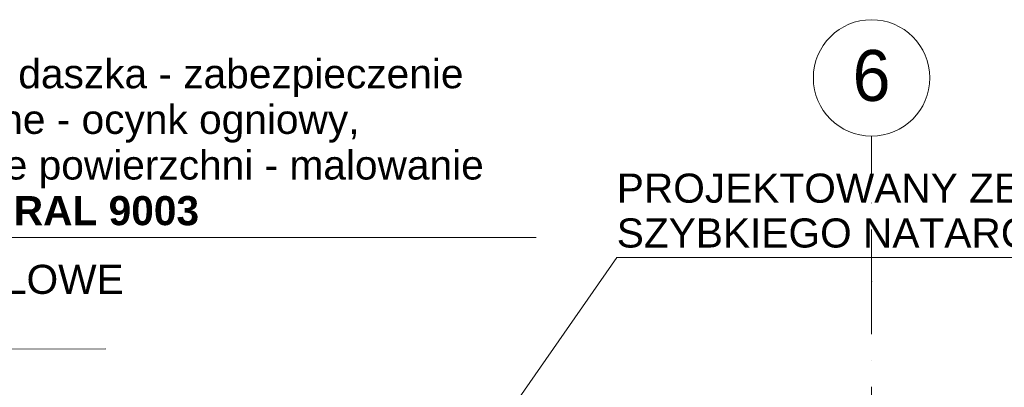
# Model space of a CAD drawing. Header units: centimetres. Extents: x -5472 to 10427, y -400 to 1902.
# Tile 90 of 91: x -4124 to -3447, y 1527 to 1780. Entities that reach past the tile are written whole.
import ezdxf
from ezdxf.enums import TextEntityAlignment as Align

# ---------------------------------------------------------------- set-up
doc = ezdxf.new("R2010")
doc.units = ezdxf.units.CM
doc.header["$LTSCALE"] = 0.1
doc.header["$MEASUREMENT"] = 0
doc.linetypes.add('Kropki i Kreski', pattern=[720, 360, -180, 0, -180])
doc.layers.add('3_opisy.K_IR', color=7, linetype='Continuous')
doc.layers.add('4_osie.ISTN', color=7, linetype='Continuous')
doc.styles.add('GENERATED_STYLE_1', font='txt')

# ---------------------------------------------------------------- blocks, each defined once
blk = doc.blocks.new('Standardowy znacznik osi[1]_1', base_point=(-3538.63, 1700))
at = {"layer": '4_osie.ISTN', "color": 252, "linetype": 'Kropki i Kreski', "lineweight": 15}
for q in [(-3538.63, 1700), (-3538.63, -300)]:
    blk.add_line((-3538.63, 1600), q, dxfattribs=at)
at = {"layer": '4_osie.ISTN', "color": 252, "linetype": 'Continuous', "lineweight": 0}
blk.add_circle((-3538.63, 1740), 40, dxfattribs=at)
at = {"layer": '4_osie.ISTN', "color": 252, "linetype": 'Kropki i Kreski', "lineweight": 15}
blk.add_point((-3538.63, 1600), dxfattribs=at)
blk.add_point((-3538.63, 1600), dxfattribs=at)
at = {"layer": '4_osie.ISTN', "color": 252, "lineweight": 0, "style": 'GENERATED_STYLE_1'}
blk.add_attdef('AC_MarkerText_1', text='', height=35, rotation=360, dxfattribs=at).set_placement((-3538.63, 1741.71), align=Align.MIDDLE_CENTER)
blk = doc.blocks.new('Polilinia_3_1', base_point=(-3365.18, 1616.7))
at = {"layer": '3_opisy.K_IR', "linetype": 'Continuous', "lineweight": 0, "true_color": 0x000000}
blk.add_hatch(color=18, dxfattribs=at).paths.add_polyline_path([(-3821.97, 1461.19), (-3799.83, 1479.87), (-3812.14, 1488.44)])
at = {"layer": '3_opisy.K_IR', "color": 7, "linetype": 'Continuous', "lineweight": 15}
for p, q in [((-3821.97, 1461.19), (-3812.14, 1488.44)), ((-3812.14, 1488.44), (-3799.83, 1479.87)), ((-3821.97, 1461.19), (-3799.83, 1479.87))]:
    blk.add_line(p, q, dxfattribs=at)
at = {"layer": '3_opisy.K_IR', "color": 7, "linetype": 'Continuous', "lineweight": 15, "flags": 128}
blk.add_lwpolyline([(-3365.18, 1616.7), (-3713.73, 1616.7), (-3805.98, 1484.16)], dxfattribs=at)
blk = doc.blocks.new('Polilinia_6_1', base_point=(-4064.86, 1553.85))
at = {"layer": '3_opisy.K_IR', "linetype": 'Continuous', "lineweight": 0, "true_color": 0x000000}
blk.add_hatch(color=18, dxfattribs=at).paths.add_polyline_path([(-4712.57, 1473.43), (-4684.48, 1480.56), (-4691.81, 1493.65)])
at = {"layer": '3_opisy.K_IR', "color": 7, "linetype": 'Continuous', "lineweight": 15}
for p, q in [((-4712.57, 1473.43), (-4691.81, 1493.65)), ((-4691.81, 1493.65), (-4684.48, 1480.56)), ((-4712.57, 1473.43), (-4684.48, 1480.56))]:
    blk.add_line(p, q, dxfattribs=at)
at = {"layer": '3_opisy.K_IR', "color": 7, "linetype": 'Continuous', "lineweight": 15, "flags": 128}
blk.add_lwpolyline([(-4064.86, 1553.85), (-4569.51, 1553.51), (-4688.14, 1487.1)], dxfattribs=at)
blk = doc.blocks.new('Polilinia_11_1', base_point=(-3769.07, 1630.44))
at = {"layer": '3_opisy.K_IR', "color": 7, "linetype": 'Continuous', "lineweight": 15, "flags": 128}
blk.add_lwpolyline([(-3769.07, 1630.44), (-4296.08, 1630.44), (-4742.81, 1630.44)], dxfattribs=at)

msp = doc.modelspace()

# ---------------------------------------------------------------- block references
at = {"layer": '3_opisy.K_IR', "color": 7, "linetype": 'Continuous', "lineweight": 15}
for name, p in [('Polilinia_11_1', (-3769.07, 1630.44)), ('Polilinia_3_1', (-3365.18, 1616.7)), ('Polilinia_6_1', (-4064.86, 1553.85))]:
    msp.add_blockref(name, p, dxfattribs=at)
at = {"layer": '4_osie.ISTN', "color": 252, "linetype": 'Continuous', "lineweight": 0}
msp.add_blockref('Standardowy znacznik osi[1]_1', (-3538.63, 1700), dxfattribs=at).add_auto_attribs({'AC_MarkerText_1': '6'})

# ---------------------------------------------------------------- texts
at = {"layer": '3_opisy.K_IR', "color": 7, "linetype": 'Continuous', "lineweight": 0, "char_height": 20, "attachment_point": 7, "style": 'GENERATED_STYLE_1'}
for s, insert, width, line_spacing_factor in [('\\A1;{\\pql;\\fArial|b0|i0|c238|p38;Konstrukcja daszka - zabezpieczenie antykorozyjne - \\fArial|b0|i0|c238|p38;ocynk ogniowy\\fArial|b0|i0|c238|p38;, wykończenie powierzchni - malowanie proszkowe -\\fArial|b1|i0|c238|p38;RAL\xa09003 }', (-4278.71, 1632.81), 509.6328, 0.940455), ('\\A1;{\\pql;\\fArial|b0|i0|c238|p38;PROJEKTOWAN\\fArial|b0|i0|c238|p38;Y ZESTAW SZYBKIEGO NATARCIA}', (-3713.73, 1623.22), 505.2835, 0.923713)]:
    msp.add_mtext(s, dxfattribs=dict(at, insert=insert, width=width, line_spacing_factor=line_spacing_factor))
at = {"layer": '3_opisy.K_IR', "color": 7, "linetype": 'Continuous', "lineweight": 0, "insert": (-4569.51, 1554.61), "char_height": 20, "attachment_point": 7, "line_spacing_factor": 0.930574, "style": 'GENERATED_STYLE_1'}
msp.add_mtext('\\A1;{\\pql;\\fArial|b0|i0|c238|p38;PROJEKTOWAN\\fArial|b0|i0|c238|p38;E\\fArial|b0|i0|c238|p38; \\fArial|b0|i0|c238|p38;BARIERKI\\fArial|b0|i0|c238|p38; STALOW\\fArial|b0|i0|c238|p38;E\\P\\pql;\\fArial|b0|i0|c238|p38;wg branży konstrukcyjnej }', dxfattribs=at)

doc.saveas('drawing.dxf')
